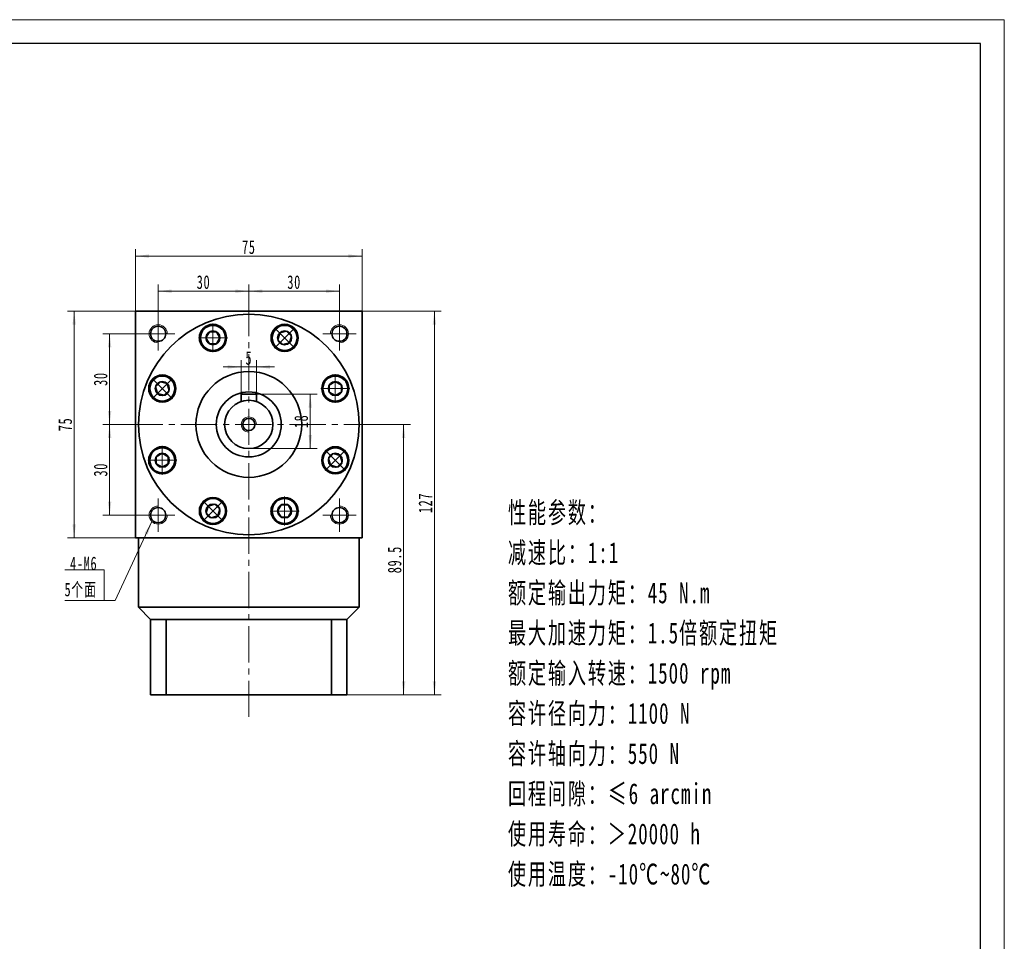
# Model space of a CAD drawing. Header units: millimetres. Extents: x -68 to 597, y -39 to 431.
# Tile 3 of 3: x 271 to 597, y 126 to 431. Entities that reach past the tile are written whole.
import ezdxf

# ---------------------------------------------------------------- set-up
doc = ezdxf.new("R2010")
doc.units = ezdxf.units.MM
doc.set_wipeout_variables(frame=1)
doc.linetypes.add('点画线', pattern=[18, 12, -2, 2, -2])
doc.layers.get('0').update_dxf_attribs({"lineweight": 35})
for name, color, linetype, lineweight in [('中心线层', 1, '点画线', 18), ('图框_外框线', 7, 'Continuous', 18), ('尺寸线层', 3, 'Continuous', 18), ('粗实线层', 7, 'Continuous', 35)]:
    doc.layers.add(name, color=color, linetype=linetype, lineweight=lineweight)
doc.styles.add('标准', font='txt', dxfattribs={"width": 0.667})
doc.dimstyles.new('a4-1-1.5', dxfattribs={"dimtxt": 4.5, "dimasz": 4.5, "dimexe": 2.25, "dimexo": 0, "dimgap": 0.75, "dimtad": 1, "dimdec": 3, "dimdsep": 46, "dimtxsty": '标准', "dimblk": '_CAXARROW', "dimcen": 0, "dimdle": 6, "dimazin": 2, "dimtfac": 0.707107, "dimtdec": 3, "dimtix": 1, "dimtmove": 2, "dimatfit": 3, "dimfxl": 1, "dimfrac": 2, "dimtolj": 1, "dimtzin": 0, "dimarcsym": 1})

# ---------------------------------------------------------------- blocks, each defined once
blk = doc.blocks.new('*X6')
at = {"layer": '尺寸线层', "linetype": 'Continuous', "transparency": 16777216}
for points in [[(317.08, 341.59), (321.58, 341.03), (321.58, 342.16)], [(347.08, 341.59), (342.58, 341.03), (342.58, 342.16)]]:
    blk.add_hatch(color=0, dxfattribs=at).paths.add_polyline_path(points, flags=0)
at = {"layer": '尺寸线层', "color": 0, "linetype": 'Continuous', "transparency": 16777216}
for p, q in [((317.08, 333), (317.08, 343.84)), ((347.08, 338), (347.08, 343.84)), ((347.08, 341.59), (317.08, 341.59))]:
    blk.add_line(p, q, dxfattribs=at)
at = {"layer": '尺寸线层', "color": 0, "transparency": 16777216, "insert": (332.08, 344.57), "char_height": 4.5, "width": 9, "attachment_point": 5, "line_spacing_factor": 1.15057, "style": '标准'}
blk.add_mtext('\\T1.1;30', dxfattribs=at)
blk = doc.blocks.new('_CAXARROW')
blk.add_hatch(color=0).paths.add_polyline_path([(0, 0), (-1, 0.125), (-1, -0.125)], flags=0)
blk = doc.blocks.new('*X7')
at = {"layer": '尺寸线层', "linetype": 'Continuous', "transparency": 16777216}
for points in [[(347.08, 341.59), (351.58, 342.16), (351.58, 341.03)], [(377.08, 341.59), (372.58, 342.16), (372.58, 341.03)]]:
    blk.add_hatch(color=0, dxfattribs=at).paths.add_polyline_path(points, flags=0)
at = {"layer": '尺寸线层', "color": 0, "linetype": 'Continuous', "transparency": 16777216}
for p, q in [((347.08, 338), (347.08, 343.84)), ((377.08, 333), (377.08, 343.84)), ((347.08, 341.59), (377.08, 341.59))]:
    blk.add_line(p, q, dxfattribs=at)
at = {"layer": '尺寸线层', "color": 0, "transparency": 16777216, "insert": (362.08, 344.57), "char_height": 4.5, "width": 9, "attachment_point": 5, "line_spacing_factor": 1.15057, "style": '标准'}
blk.add_mtext('\\T1.1;30', dxfattribs=at)
blk = doc.blocks.new('*X8')
at = {"layer": '尺寸线层', "linetype": 'Continuous', "transparency": 16777216}
for points in [[(309.58, 353.2), (314.08, 352.64), (314.08, 353.77)], [(384.58, 353.2), (380.08, 352.64), (380.08, 353.77)]]:
    blk.add_hatch(color=0, dxfattribs=at).paths.add_polyline_path(points, flags=0)
at = {"layer": '尺寸线层', "color": 0, "linetype": 'Continuous', "transparency": 16777216}
for p, q in [((309.58, 335), (309.58, 355.45)), ((384.58, 335), (384.58, 355.45)), ((384.58, 353.2), (309.58, 353.2))]:
    blk.add_line(p, q, dxfattribs=at)
at = {"layer": '尺寸线层', "color": 0, "transparency": 16777216, "insert": (347.08, 356.15), "char_height": 4.5, "width": 9, "attachment_point": 5, "line_spacing_factor": 1.15057, "style": '标准'}
blk.add_mtext('\\T1.1;75', dxfattribs=at)
blk = doc.blocks.new('*X9')
at = {"layer": '尺寸线层', "linetype": 'Continuous', "transparency": 16777216}
for points in [[(289.27, 335), (289.83, 330.5), (288.71, 330.5)], [(289.27, 260), (289.83, 264.5), (288.71, 264.5)]]:
    blk.add_hatch(color=0, dxfattribs=at).paths.add_polyline_path(points, flags=0)
at = {"layer": '尺寸线层', "color": 0, "linetype": 'Continuous', "transparency": 16777216}
for p, q in [((309.58, 335), (287.02, 335)), ((289.27, 335), (289.27, 260)), ((309.58, 260), (287.02, 260))]:
    blk.add_line(p, q, dxfattribs=at)
at = {"layer": '尺寸线层', "color": 0, "transparency": 16777216, "insert": (286.32, 297.5), "char_height": 4.5, "width": 9, "attachment_point": 5, "rotation": 90, "line_spacing_factor": 1.15057, "style": '标准'}
blk.add_mtext('\\T1.1;75', dxfattribs=at)
blk = doc.blocks.new('*X10')
at = {"layer": '尺寸线层', "linetype": 'Continuous', "transparency": 16777216}
for points in [[(301.01, 327.5), (301.57, 323), (300.44, 323)], [(301.01, 297.5), (301.57, 302), (300.44, 302)]]:
    blk.add_hatch(color=0, dxfattribs=at).paths.add_polyline_path(points, flags=0)
at = {"layer": '尺寸线层', "color": 0, "linetype": 'Continuous', "transparency": 16777216}
for p, q in [((311.58, 327.5), (298.76, 327.5)), ((301.01, 327.5), (301.01, 297.5)), ((306.58, 297.5), (298.76, 297.5))]:
    blk.add_line(p, q, dxfattribs=at)
at = {"layer": '尺寸线层', "color": 0, "transparency": 16777216, "insert": (298.03, 312.5), "char_height": 4.5, "width": 9, "attachment_point": 5, "rotation": 90, "line_spacing_factor": 1.15057, "style": '标准'}
blk.add_mtext('\\T1.1;30', dxfattribs=at)
blk = doc.blocks.new('*X11')
at = {"layer": '尺寸线层', "linetype": 'Continuous', "transparency": 16777216}
for points in [[(301.01, 297.5), (301.57, 293), (300.44, 293)], [(301.01, 267.5), (301.57, 272), (300.44, 272)]]:
    blk.add_hatch(color=0, dxfattribs=at).paths.add_polyline_path(points, flags=0)
at = {"layer": '尺寸线层', "color": 0, "linetype": 'Continuous', "transparency": 16777216}
for p, q in [((306.58, 297.5), (298.76, 297.5)), ((301.01, 297.5), (301.01, 267.5)), ((311.58, 267.5), (298.76, 267.5))]:
    blk.add_line(p, q, dxfattribs=at)
at = {"layer": '尺寸线层', "color": 0, "transparency": 16777216, "insert": (298.03, 282.5), "char_height": 4.5, "width": 9, "attachment_point": 5, "rotation": 90, "line_spacing_factor": 1.15057, "style": '标准'}
blk.add_mtext('\\T1.1;30', dxfattribs=at)
blk = doc.blocks.new('*X12')
at = {"layer": '尺寸线层', "linetype": 'Continuous'}
blk.add_hatch(color=0, dxfattribs=at).paths.add_polyline_path([(15.81, 26.08), (14.42, 21.77), (13.4, 22.24)], flags=0)
at = {"layer": '尺寸线层', "color": 0, "linetype": 'Continuous'}
blk.add_line((15.81, 26.08), (3.67, 0), dxfattribs=at)
at = {"layer": '尺寸线层', "color": 0}
for p, q in [((0, 10.09), (-12.97, 10.09)), ((0, 0), (0, 10.09)), ((0, 0), (-12.97, 0)), ((3.67, 0), (0, 0))]:
    blk.add_line(p, q, dxfattribs=at)
at = {"layer": '尺寸线层', "color": 0, "insert": (-2.25, 0.9), "char_height": 4.5, "width": 19.9754, "attachment_point": 9, "line_spacing_factor": 1.15057, "style": '标准'}
blk.add_mtext('\\T1.1;4-M6\\P5个面', dxfattribs=at)
blk = doc.blocks.new('*X13')
at = {"layer": '中心线层', "linetype": '点画线', "lineweight": 18}
for p, q in [((0, -4.76), (0, 4.76)), ((-4.76, 0), (4.76, 0))]:
    blk.add_line(p, q, dxfattribs=at)
at = {"layer": '粗实线层'}
for p, q in [((-2.31, 0), (-1.15, 2)), ((-2.31, 0), (-1.15, -2)), ((-1.15, 2), (1.15, 2)), ((2.31, 0), (1.15, 2)), ((2.31, 0), (1.15, 2)), ((2.31, 0), (1.15, -2)), ((-1.15, -2), (1.15, -2))]:
    blk.add_line(p, q, dxfattribs=at)
blk.add_circle((0, 0), 2.31, dxfattribs=at)
for start, end in [(0, 180), (180, 360)]:
    blk.add_arc((0, 0), 4.14, start, end, dxfattribs=at)
blk = doc.blocks.new('*X14')
at = {"layer": '尺寸线层', "linetype": 'Continuous', "transparency": 16777216}
for points in [[(398.33, 297.5), (398.89, 293), (397.77, 293)], [(398.33, 208), (398.89, 212.5), (397.77, 212.5)]]:
    blk.add_hatch(color=0, dxfattribs=at).paths.add_polyline_path(points, flags=0)
at = {"layer": '尺寸线层', "color": 0, "linetype": 'Continuous', "transparency": 16777216}
for p, q in [((387.58, 297.5), (400.58, 297.5)), ((398.33, 297.5), (398.33, 208)), ((379.58, 208), (400.58, 208))]:
    blk.add_line(p, q, dxfattribs=at)
at = {"layer": '尺寸线层', "color": 0, "transparency": 16777216, "insert": (395.36, 252.75), "char_height": 4.5, "width": 16.3671, "attachment_point": 5, "rotation": 90, "line_spacing_factor": 1.15057, "style": '标准'}
blk.add_mtext('\\T1.1;89.5', dxfattribs=at)
blk = doc.blocks.new('*X15')
at = {"layer": '尺寸线层', "linetype": 'Continuous', "transparency": 16777216}
for points in [[(408.52, 335), (409.08, 330.5), (407.96, 330.5)], [(408.52, 208), (409.08, 212.5), (407.96, 212.5)]]:
    blk.add_hatch(color=0, dxfattribs=at).paths.add_polyline_path(points, flags=0)
at = {"layer": '尺寸线层', "color": 0, "linetype": 'Continuous', "transparency": 16777216}
for p, q in [((384.58, 335), (410.77, 335)), ((408.52, 335), (408.52, 208)), ((379.58, 208), (410.77, 208))]:
    blk.add_line(p, q, dxfattribs=at)
at = {"layer": '尺寸线层', "color": 0, "transparency": 16777216, "insert": (405.53, 271.5), "char_height": 4.5, "width": 11.701, "attachment_point": 5, "rotation": 90, "line_spacing_factor": 1.15057, "style": '标准'}
blk.add_mtext('\\T1.1;127', dxfattribs=at)
blk = doc.blocks.new('*X16')
at = {"layer": '尺寸线层', "linetype": 'Continuous', "transparency": 16777216}
for points in [[(367.42, 307.5), (367.98, 303), (366.86, 303)], [(367.42, 289.5), (367.98, 294), (366.86, 294)]]:
    blk.add_hatch(color=0, dxfattribs=at).paths.add_polyline_path(points, flags=0)
at = {"layer": '尺寸线层', "color": 0, "linetype": 'Continuous', "transparency": 16777216}
for p, q in [((349.58, 307.5), (369.67, 307.5)), ((367.42, 307.5), (367.42, 289.5)), ((347.08, 289.5), (369.67, 289.5))]:
    blk.add_line(p, q, dxfattribs=at)
at = {"layer": '尺寸线层', "color": 0, "transparency": 16777216, "insert": (364.43, 298.5), "char_height": 4.5, "width": 9, "attachment_point": 5, "rotation": 90, "line_spacing_factor": 1.15057, "style": '标准'}
blk.add_mtext('\\T1.1;18', dxfattribs=at)
blk = doc.blocks.new('*X17')
at = {"layer": '尺寸线层', "linetype": 'Continuous', "transparency": 16777216}
for points in [[(344.58, 316.52), (340.08, 315.96), (340.08, 317.08)], [(349.58, 316.52), (354.08, 315.96), (354.08, 317.08)]]:
    blk.add_hatch(color=0, dxfattribs=at).paths.add_polyline_path(points, flags=0)
at = {"layer": '尺寸线层', "color": 0, "linetype": 'Continuous', "transparency": 16777216}
for p, q in [((355.58, 316.52), (338.58, 316.52)), ((344.58, 307.5), (344.58, 318.77)), ((349.58, 307.5), (349.58, 318.77))]:
    blk.add_line(p, q, dxfattribs=at)
at = {"layer": '尺寸线层', "color": 0, "transparency": 16777216, "insert": (347.08, 319.47), "char_height": 4.5, "width": 9, "attachment_point": 5, "line_spacing_factor": 1.15057, "style": '标准'}
blk.add_mtext('\\T1.1;5', dxfattribs=at)

msp = doc.modelspace()

# ---------------------------------------------------------------- linework, layer by layer
at = {"layer": '中心线层'}
for p, q in [((347.0781, 200.716), (347.0781, 338.0007)), ((317.0781, 322.0007), (317.0781, 333.0007)), ((377.0781, 333.0007), (377.0781, 322.0007)), ((311.5781, 327.5007), (322.5781, 327.5007)), ((371.5781, 327.5007), (382.5781, 327.5007)), ((306.5781, 297.5007), (387.5781, 297.5007)), ((317.0781, 262.0007), (317.0781, 273.0007)), ((377.0781, 273.0007), (377.0781, 262.0007)), ((322.5781, 267.5007), (311.5781, 267.5007)), ((382.5781, 267.5007), (371.5781, 267.5007))]:
    msp.add_line(p, q, dxfattribs=at)
at = {"layer": '粗实线层'}
for p, q in [((309.5781, 335.0007), (384.5781, 335.0007)), ((309.5781, 334.1007), (309.5781, 335.0007)), ((309.5781, 335.0007), (309.5781, 260.0007)), ((384.5781, 335.0007), (384.5781, 260.0007)), ((349.5781, 307.5007), (344.5781, 307.5007)), ((344.5781, 307.5007), (344.5781, 305.1)), ((349.5781, 307.5007), (349.5781, 305.1)), ((309.5781, 260.0007), (384.5781, 260.0007)), ((310.5781, 237.0007), (310.5781, 260.0007)), ((383.5781, 237.0007), (383.5781, 260.0007)), ((310.5781, 237.0007), (383.5781, 237.0007)), ((314.5781, 233.0007), (310.5781, 237.0007)), ((379.5781, 233.0007), (383.5781, 237.0007)), ((314.5781, 233.0007), (314.5781, 208.0007)), ((379.5781, 233.0007), (314.5781, 233.0007)), ((319.692, 208.0007), (319.692, 233.0007)), ((374.4643, 208.0007), (374.4643, 233.0007)), ((379.5781, 208.0007), (379.5781, 233.0007)), ((314.5781, 208.0007), (379.5781, 208.0007))]:
    msp.add_line(p, q, dxfattribs=at)
for centre, radius in [((317.0781, 327.5007), 2.5), ((335.215, 326.1409), 4.5), ((358.9413, 326.1409), 4.5), ((377.0781, 327.5007), 2.5), ((318.4379, 309.3639), 4.5), ((347.0781, 297.5007), 17.5), ((375.7184, 309.3639), 4.5), ((347.0781, 297.5007), 10.75), ((347.0781, 297.5007), 8), ((347.0781, 297.5007), 2), ((318.4379, 285.6375), 4.5), ((375.7184, 285.6375), 4.5), ((335.215, 268.8604), 4.5), ((358.9413, 268.8604), 4.5), ((317.0781, 267.5007), 2.5), ((377.0781, 267.5007), 2.5)]:
    msp.add_circle(centre, radius, dxfattribs=at)
at = {"layer": '粗实线层', "lineweight": 18}
for centre, radius, start, end in [((317.0781, 327.5007), 3, 360, 270), ((377.0781, 327.5007), 3, 270, 180), ((347.0781, 297.5007), 2.5, 0, 270), ((317.0781, 267.5007), 3, 90, 360), ((377.0781, 267.5007), 3, 180, 90)]:
    msp.add_arc(centre, radius, start, end, dxfattribs=at)

# ---------------------------------------------------------------- block references
at = {"layer": '尺寸线层'}
msp.add_blockref('*X12', (299.149, 239.2544), dxfattribs=at)

# ---------------------------------------------------------------- texts
at = {"layer": '尺寸线层', "insert": (432.8673, 271.8394), "char_height": 4.0425, "width": 103.233434, "attachment_point": 1, "line_spacing_factor": 1.15057, "style": '标准'}
msp.add_mtext('\\T1.1;{\\H1.71429x;性能参数：\\P减速比：1:1\\P额定输出力矩：45 N.m\\P最大加速力矩：1.5倍额定扭矩\\P额定输入转速：1500 rpm\\P容许径向力：1100 N\\P容许轴向力：550 N\\P回程间隙：≤6 arcmin\\P使用寿命：＞20000 h\\P使用温度：-10℃~80℃\\P}', dxfattribs=at)

# ---------------------------------------------------------------- dimensions: what is measured, and where the dimension line sits
at = {"layer": '尺寸线层'}
for base, p1, p2, picture, middle in [((309.5781, 353.2032), (384.5781, 335.0007), (309.5781, 335.0007), '*X8', (347.0781, 356.1529)), ((317.0781, 341.5933), (347.0781, 338.0007), (317.0781, 333.0007), '*X6', (332.0781, 344.5682)), ((377.0781, 341.5933), (347.0781, 338.0007), (377.0781, 333.0007), '*X7', (362.0781, 344.5682))]:
    dim = msp.add_linear_dim(base=base, p1=p1, p2=p2, dimstyle='a4-1-1.5', override={"dimsah": 1, "dimtfill": 1, "dimtzin": 0}, dxfattribs=at)
    dim.commit()
    dim.dimension.update_dxf_attribs({"geometry": picture, "text_midpoint": middle})
for base, p1, p2, picture, middle in [((289.2717, 260.0007), (309.5781, 335.0007), (309.5781, 260.0007), '*X9', (286.3219, 297.5007)), ((301.0058, 297.5007), (311.5781, 327.5007), (306.5781, 297.5007), '*X10', (298.0309, 312.5007)), ((367.4196, 289.5007), (349.5781, 307.5007), (347.0781, 289.5007), '*X16', (364.4321, 298.5007)), ((301.0058, 267.5007), (306.5781, 297.5007), (311.5781, 267.5007), '*X11', (298.0309, 282.5007))]:
    dim = msp.add_linear_dim(base=base, p1=p1, p2=p2, angle=270, dimstyle='a4-1-1.5', override={"dimsah": 1, "dimtfill": 1, "dimtzin": 0}, dxfattribs=at)
    dim.commit()
    dim.dimension.update_dxf_attribs({"geometry": picture, "text_midpoint": middle})

# ---------------------------------------------------------------- next in the draw order: wipeouts: each hides what was drawn before it
for points in [[(339.355, 326.1409), (339.3549, 326.1652), (339.3547, 326.1895), (339.3543, 326.2137), (339.3538, 326.238), (339.3532, 326.2622), (339.3524, 326.2865), (339.3515, 326.3107), (339.3504, 326.335), (339.3492, 326.3592), (339.3479, 326.3834), (339.3464, 326.4077), (339.3447, 326.4319), (339.3429, 326.4561), (339.341, 326.4802), (339.339, 326.5044), (339.3368, 326.5286), (339.3344, 326.5527), (339.3319, 326.5769), (339.3293, 326.601), (339.3266, 326.6251), (339.3236, 326.6492), (339.3206, 326.6733), (339.3174, 326.6973), (339.3141, 326.7213), (339.3106, 326.7454), (339.307, 326.7693), (339.3032, 326.7933), (339.2993, 326.8173), (339.2953, 326.8412), (339.2911, 326.8651), (339.2911, 326.8651), (339.2531, 327.0538), (339.2063, 327.2405), (339.1508, 327.4248), (339.0869, 327.6064), (339.0146, 327.7848), (338.9341, 327.9596), (338.8455, 328.1305), (338.7491, 328.2971), (338.6451, 328.4591), (338.5336, 328.616), (338.415, 328.7676), (338.2894, 328.9135), (338.1572, 329.0534), (338.0187, 329.187), (337.8741, 329.3141), (337.7237, 329.4342), (337.5679, 329.5473), (337.407, 329.653), (337.2414, 329.7511), (337.0714, 329.8414), (336.8974, 329.9237), (336.7197, 329.9978), (336.5388, 330.0636), (336.3551, 330.1209), (336.1688, 330.1696), (335.9806, 330.2095), (335.7906, 330.2407), (335.5994, 330.2631), (335.4074, 330.2765), (335.215, 330.2809), (335.215, 330.2809), (335.0225, 330.2765), (334.8305, 330.2631), (334.6393, 330.2407), (334.4494, 330.2095), (334.2611, 330.1696), (334.0748, 330.1209), (333.8911, 330.0636), (333.7102, 329.9978), (333.5325, 329.9237), (333.3585, 329.8414), (333.1885, 329.7511), (333.0229, 329.653), (332.862, 329.5473), (332.7062, 329.4342), (332.5559, 329.3141), (332.4112, 329.187), (332.2727, 329.0534), (332.1405, 328.9135), (332.0149, 328.7676), (331.8963, 328.616), (331.7848, 328.4591), (331.6808, 328.2971), (331.5844, 328.1305), (331.4958, 327.9596), (331.4153, 327.7848), (331.343, 327.6064), (331.2791, 327.4248), (331.2236, 327.2405), (331.1768, 327.0538), (331.1388, 326.8651), (331.1388, 326.8651), (331.1346, 326.8412), (331.1306, 326.8173), (331.1267, 326.7933), (331.1229, 326.7693), (331.1193, 326.7454), (331.1158, 326.7213), (331.1125, 326.6973), (331.1093, 326.6733), (331.1063, 326.6492), (331.1034, 326.6251), (331.1006, 326.601), (331.098, 326.5769), (331.0955, 326.5527), (331.0931, 326.5286), (331.0909, 326.5044), (331.0889, 326.4802), (331.087, 326.4561), (331.0852, 326.4319), (331.0836, 326.4077), (331.0821, 326.3834), (331.0807, 326.3592), (331.0795, 326.335), (331.0784, 326.3107), (331.0775, 326.2865), (331.0767, 326.2622), (331.0761, 326.238), (331.0756, 326.2137), (331.0752, 326.1895), (331.075, 326.1652), (331.075, 326.1409), (331.075, 326.1409), (331.0806, 325.9243), (331.0976, 325.7082), (331.1259, 325.4933), (331.1654, 325.2802), (331.216, 325.0694), (331.2776, 324.8616), (331.3499, 324.6573), (331.4329, 324.4571), (331.5262, 324.2614), (331.6296, 324.0709), (331.7429, 323.8861), (331.8656, 323.7075), (331.9976, 323.5356), (332.1383, 323.3707), (332.2875, 323.2135), (332.4448, 323.0643), (332.6096, 322.9236), (332.7815, 322.7916), (332.9602, 322.6688), (333.145, 322.5556), (333.3354, 322.4522), (333.5311, 322.3589), (333.7313, 322.2759), (333.9356, 322.2036), (334.1434, 322.142), (334.3542, 322.0914), (334.5673, 322.0519), (334.7822, 322.0236), (334.9983, 322.0066), (335.215, 322.0009), (335.215, 322.0009), (335.4316, 322.0066), (335.6477, 322.0236), (335.8626, 322.0519), (336.0757, 322.0914), (336.2865, 322.142), (336.4943, 322.2036), (336.6986, 322.2759), (336.8988, 322.3589), (337.0945, 322.4522), (337.285, 322.5556), (337.4698, 322.6688), (337.6484, 322.7916), (337.8203, 322.9236), (337.9852, 323.0643), (338.1424, 323.2135), (338.2916, 323.3707), (338.4323, 323.5356), (338.5643, 323.7075), (338.6871, 323.8861), (338.8003, 324.0709), (338.9037, 324.2614), (338.997, 324.4571), (339.08, 324.6573), (339.1523, 324.8616), (339.2139, 325.0694), (339.2645, 325.2802), (339.304, 325.4933), (339.3323, 325.7082), (339.3493, 325.9243)], [(361.8688, 323.2135), (361.8859, 323.2307), (361.9029, 323.248), (361.9198, 323.2654), (361.9366, 323.2829), (361.9533, 323.3005), (361.9699, 323.3182), (361.9864, 323.336), (362.0027, 323.3539), (362.019, 323.3719), (362.0352, 323.39), (362.0513, 323.4082), (362.0672, 323.4265), (362.0831, 323.4448), (362.0988, 323.4633), (362.1145, 323.4818), (362.13, 323.5005), (362.1454, 323.5192), (362.1607, 323.538), (362.1759, 323.557), (362.191, 323.576), (362.206, 323.595), (362.2209, 323.6142), (362.2356, 323.6335), (362.2502, 323.6528), (362.2648, 323.6723), (362.2792, 323.6918), (362.2935, 323.7114), (362.3077, 323.7311), (362.3217, 323.7508), (362.3357, 323.7707), (362.3357, 323.7707), (362.4422, 323.931), (362.5411, 324.0962), (362.6323, 324.2657), (362.7154, 324.4393), (362.7905, 324.6166), (362.8572, 324.7971), (362.9154, 324.9806), (362.965, 325.1666), (363.006, 325.3547), (363.0381, 325.5444), (363.0614, 325.7355), (363.0758, 325.9275), (363.0813, 326.1199), (363.0778, 326.3123), (363.0653, 326.5044), (363.044, 326.6957), (363.0138, 326.8858), (362.9747, 327.0743), (362.927, 327.2608), (362.8706, 327.4448), (362.8058, 327.6261), (362.7326, 327.8041), (362.6512, 327.9785), (362.5617, 328.149), (362.4645, 328.3151), (362.3596, 328.4765), (362.2474, 328.6329), (362.128, 328.7839), (362.0017, 328.9291), (361.8688, 329.0684), (361.8688, 329.0684), (361.7295, 329.2013), (361.5843, 329.3276), (361.4333, 329.447), (361.2769, 329.5592), (361.1155, 329.6641), (360.9494, 329.7613), (360.7789, 329.8508), (360.6045, 329.9322), (360.4265, 330.0054), (360.2452, 330.0702), (360.0612, 330.1266), (359.8747, 330.1744), (359.6862, 330.2134), (359.4961, 330.2436), (359.3048, 330.265), (359.1127, 330.2774), (358.9203, 330.2809), (358.7279, 330.2754), (358.5359, 330.261), (358.3448, 330.2377), (358.155, 330.2056), (357.967, 330.1646), (357.781, 330.115), (357.5975, 330.0568), (357.4169, 329.9901), (357.2397, 329.9151), (357.0661, 329.8319), (356.8965, 329.7407), (356.7314, 329.6418), (356.5711, 329.5353), (356.5711, 329.5353), (356.5512, 329.5213), (356.5315, 329.5073), (356.5118, 329.4931), (356.4922, 329.4788), (356.4727, 329.4644), (356.4532, 329.4499), (356.4339, 329.4352), (356.4146, 329.4205), (356.3954, 329.4056), (356.3763, 329.3906), (356.3573, 329.3755), (356.3384, 329.3603), (356.3196, 329.345), (356.3009, 329.3296), (356.2822, 329.3141), (356.2637, 329.2984), (356.2452, 329.2827), (356.2269, 329.2668), (356.2086, 329.2509), (356.1904, 329.2348), (356.1723, 329.2186), (356.1543, 329.2023), (356.1364, 329.186), (356.1186, 329.1695), (356.1009, 329.1529), (356.0833, 329.1362), (356.0658, 329.1194), (356.0484, 329.1025), (356.0311, 329.0855), (356.0139, 329.0684), (356.0139, 329.0684), (355.8647, 328.9111), (355.7239, 328.7463), (355.592, 328.5744), (355.4692, 328.3957), (355.356, 328.2109), (355.2526, 328.0205), (355.1593, 327.8248), (355.0763, 327.6246), (355.004, 327.4203), (354.9424, 327.2125), (354.8918, 327.0017), (354.8523, 326.7886), (354.824, 326.5737), (354.807, 326.3576), (354.8013, 326.1409), (354.807, 325.9243), (354.824, 325.7082), (354.8523, 325.4933), (354.8918, 325.2802), (354.9424, 325.0694), (355.004, 324.8616), (355.0763, 324.6573), (355.1593, 324.4571), (355.2526, 324.2614), (355.356, 324.0709), (355.4692, 323.8861), (355.592, 323.7075), (355.7239, 323.5356), (355.8647, 323.3707), (356.0139, 323.2135), (356.0139, 323.2135), (356.1711, 323.0643), (356.3359, 322.9236), (356.5079, 322.7916), (356.6865, 322.6688), (356.8713, 322.5556), (357.0618, 322.4522), (357.2574, 322.3589), (357.4577, 322.2759), (357.662, 322.2036), (357.8698, 322.142), (358.0806, 322.0914), (358.2937, 322.0519), (358.5086, 322.0236), (358.7247, 322.0066), (358.9413, 322.0009), (359.158, 322.0066), (359.3741, 322.0236), (359.589, 322.0519), (359.8021, 322.0914), (360.0128, 322.142), (360.2207, 322.2036), (360.425, 322.2759), (360.6252, 322.3589), (360.8209, 322.4522), (361.0113, 322.5556), (361.1961, 322.6688), (361.3748, 322.7916), (361.5467, 322.9236), (361.7115, 323.0643)], [(321.3653, 312.2913), (321.3481, 312.3084), (321.3308, 312.3254), (321.3134, 312.3423), (321.2959, 312.3591), (321.2783, 312.3758), (321.2606, 312.3924), (321.2428, 312.4089), (321.2249, 312.4253), (321.2069, 312.4416), (321.1888, 312.4577), (321.1706, 312.4738), (321.1524, 312.4898), (321.134, 312.5056), (321.1155, 312.5214), (321.097, 312.537), (321.0783, 312.5525), (321.0596, 312.5679), (321.0408, 312.5833), (321.0219, 312.5985), (321.0029, 312.6135), (320.9838, 312.6285), (320.9646, 312.6434), (320.9453, 312.6581), (320.926, 312.6728), (320.9066, 312.6873), (320.887, 312.7017), (320.8674, 312.716), (320.8477, 312.7302), (320.828, 312.7443), (320.8081, 312.7582), (320.8081, 312.7582), (320.6478, 312.8647), (320.4827, 312.9636), (320.3131, 313.0548), (320.1395, 313.138), (319.9623, 313.213), (319.7817, 313.2797), (319.5982, 313.3379), (319.4123, 313.3876), (319.2242, 313.4285), (319.0344, 313.4607), (318.8433, 313.484), (318.6514, 313.4984), (318.4589, 313.5038), (318.2665, 313.5003), (318.0744, 313.4879), (317.8831, 313.4665), (317.693, 313.4363), (317.5045, 313.3973), (317.318, 313.3495), (317.134, 313.2932), (316.9527, 313.2283), (316.7747, 313.1551), (316.6003, 313.0737), (316.4298, 312.9843), (316.2637, 312.887), (316.1023, 312.7822), (315.9459, 312.6699), (315.795, 312.5505), (315.6497, 312.4242), (315.5105, 312.2913), (315.5105, 312.2913), (315.3775, 312.152), (315.2513, 312.0068), (315.1318, 311.8558), (315.0196, 311.6994), (314.9147, 311.538), (314.8175, 311.3719), (314.728, 311.2014), (314.6466, 311.027), (314.5734, 310.849), (314.5086, 310.6678), (314.4522, 310.4837), (314.4045, 310.2972), (314.3654, 310.1087), (314.3352, 309.9186), (314.3139, 309.7273), (314.3014, 309.5353), (314.2979, 309.3428), (314.3034, 309.1504), (314.3178, 308.9584), (314.3411, 308.7674), (314.3732, 308.5776), (314.4142, 308.3895), (314.4638, 308.2035), (314.522, 308.02), (314.5887, 307.8395), (314.6638, 307.6622), (314.7469, 307.4886), (314.8381, 307.3191), (314.937, 307.154), (315.0435, 306.9936), (315.0435, 306.9936), (315.0575, 306.9738), (315.0716, 306.954), (315.0857, 306.9343), (315.1, 306.9147), (315.1144, 306.8952), (315.129, 306.8758), (315.1436, 306.8564), (315.1584, 306.8371), (315.1732, 306.818), (315.1882, 306.7989), (315.2033, 306.7799), (315.2185, 306.761), (315.2338, 306.7421), (315.2492, 306.7234), (315.2647, 306.7048), (315.2804, 306.6862), (315.2961, 306.6678), (315.312, 306.6494), (315.3279, 306.6311), (315.344, 306.6129), (315.3602, 306.5948), (315.3765, 306.5769), (315.3929, 306.559), (315.4093, 306.5412), (315.4259, 306.5235), (315.4426, 306.5059), (315.4594, 306.4884), (315.4763, 306.471), (315.4934, 306.4536), (315.5105, 306.4364), (315.5105, 306.4364), (315.6677, 306.2872), (315.8325, 306.1465), (316.0044, 306.0145), (316.1831, 305.8918), (316.3679, 305.7785), (316.5584, 305.6751), (316.754, 305.5818), (316.9542, 305.4988), (317.1585, 305.4265), (317.3664, 305.3649), (317.5771, 305.3143), (317.7902, 305.2748), (318.0051, 305.2465), (318.2212, 305.2295), (318.4379, 305.2239), (318.6546, 305.2295), (318.8706, 305.2465), (319.0855, 305.2748), (319.2986, 305.3143), (319.5094, 305.3649), (319.7172, 305.4265), (319.9215, 305.4988), (320.1218, 305.5818), (320.3174, 305.6751), (320.5079, 305.7785), (320.6927, 305.8918), (320.8713, 306.0145), (321.0433, 306.1465), (321.2081, 306.2872), (321.3653, 306.4364), (321.3653, 306.4364), (321.5145, 306.5937), (321.6553, 306.7585), (321.7872, 306.9304), (321.91, 307.1091), (322.0232, 307.2939), (322.1266, 307.4843), (322.22, 307.68), (322.3029, 307.8802), (322.3753, 308.0845), (322.4368, 308.2924), (322.4874, 308.5031), (322.5269, 308.7162), (322.5552, 308.9311), (322.5722, 309.1472), (322.5779, 309.3639), (322.5722, 309.5805), (322.5552, 309.7966), (322.5269, 310.0115), (322.4874, 310.2246), (322.4368, 310.4354), (322.3753, 310.6432), (322.3029, 310.8475), (322.22, 311.0478), (322.1266, 311.2434), (322.0232, 311.4339), (321.91, 311.6187), (321.7872, 311.7973), (321.6553, 311.9692), (321.5145, 312.1341)], [(375.7184, 305.2239), (375.7427, 305.2239), (375.7669, 305.2241), (375.7912, 305.2245), (375.8155, 305.225), (375.8397, 305.2256), (375.864, 305.2264), (375.8882, 305.2273), (375.9124, 305.2284), (375.9367, 305.2296), (375.9609, 305.231), (375.9851, 305.2325), (376.0093, 305.2341), (376.0335, 305.2359), (376.0577, 305.2378), (376.0819, 305.2398), (376.1061, 305.2421), (376.1302, 305.2444), (376.1543, 305.2469), (376.1785, 305.2495), (376.2026, 305.2523), (376.2267, 305.2552), (376.2507, 305.2582), (376.2748, 305.2614), (376.2988, 305.2647), (376.3228, 305.2682), (376.3468, 305.2718), (376.3708, 305.2756), (376.3947, 305.2795), (376.4187, 305.2835), (376.4426, 305.2877), (376.4426, 305.2877), (376.6312, 305.3258), (376.818, 305.3725), (377.0023, 305.428), (377.1839, 305.4919), (377.3623, 305.5642), (377.5371, 305.6447), (377.708, 305.7333), (377.8746, 305.8297), (378.0366, 305.9337), (378.1935, 306.0452), (378.3451, 306.1638), (378.491, 306.2894), (378.6309, 306.4216), (378.7645, 306.5601), (378.8915, 306.7048), (379.0117, 306.8551), (379.1248, 307.0109), (379.2305, 307.1718), (379.3286, 307.3374), (379.4188, 307.5074), (379.5011, 307.6814), (379.5753, 307.8591), (379.641, 308.04), (379.6983, 308.2237), (379.747, 308.41), (379.787, 308.5983), (379.8182, 308.7882), (379.8405, 308.9794), (379.8539, 309.1714), (379.8584, 309.3639), (379.8584, 309.3639), (379.8539, 309.5563), (379.8405, 309.7483), (379.8182, 309.9395), (379.787, 310.1295), (379.747, 310.3177), (379.6983, 310.504), (379.641, 310.6877), (379.5753, 310.8686), (379.5011, 311.0463), (379.4188, 311.2203), (379.3286, 311.3903), (379.2305, 311.5559), (379.1248, 311.7168), (379.0117, 311.8726), (378.8915, 312.023), (378.7645, 312.1676), (378.6309, 312.3061), (378.491, 312.4383), (378.3451, 312.5639), (378.1935, 312.6825), (378.0366, 312.794), (377.8746, 312.898), (377.708, 312.9944), (377.5371, 313.083), (377.3623, 313.1635), (377.1839, 313.2358), (377.0023, 313.2998), (376.818, 313.3552), (376.6312, 313.402), (376.4426, 313.44), (376.4426, 313.44), (376.4187, 313.4442), (376.3947, 313.4482), (376.3708, 313.4521), (376.3468, 313.4559), (376.3228, 313.4595), (376.2988, 313.463), (376.2748, 313.4663), (376.2507, 313.4695), (376.2267, 313.4725), (376.2026, 313.4755), (376.1785, 313.4782), (376.1543, 313.4808), (376.1302, 313.4833), (376.1061, 313.4857), (376.0819, 313.4879), (376.0577, 313.4899), (376.0335, 313.4919), (376.0093, 313.4936), (375.9851, 313.4953), (375.9609, 313.4968), (375.9367, 313.4981), (375.9124, 313.4993), (375.8882, 313.5004), (375.864, 313.5013), (375.8397, 313.5021), (375.8155, 313.5027), (375.7912, 313.5032), (375.7669, 313.5036), (375.7427, 313.5038), (375.7184, 313.5039), (375.7184, 313.5039), (375.5017, 313.4982), (375.2857, 313.4812), (375.0708, 313.4529), (374.8577, 313.4134), (374.6469, 313.3628), (374.4391, 313.3012), (374.2348, 313.2289), (374.0345, 313.1459), (373.8389, 313.0526), (373.6484, 312.9492), (373.4636, 312.836), (373.285, 312.7132), (373.113, 312.5812), (372.9482, 312.4405), (372.791, 312.2913), (372.6418, 312.1341), (372.501, 311.9692), (372.3691, 311.7973), (372.2463, 311.6187), (372.1331, 311.4339), (372.0296, 311.2434), (371.9363, 311.0478), (371.8534, 310.8475), (371.781, 310.6432), (371.7195, 310.4354), (371.6689, 310.2246), (371.6294, 310.0115), (371.6011, 309.7966), (371.5841, 309.5805), (371.5784, 309.3639), (371.5784, 309.3639), (371.5841, 309.1472), (371.6011, 308.9311), (371.6294, 308.7162), (371.6689, 308.5031), (371.7195, 308.2924), (371.781, 308.0845), (371.8534, 307.8802), (371.9363, 307.68), (372.0296, 307.4843), (372.1331, 307.2939), (372.2463, 307.1091), (372.3691, 306.9304), (372.501, 306.7585), (372.6418, 306.5937), (372.791, 306.4364), (372.9482, 306.2872), (373.113, 306.1465), (373.285, 306.0145), (373.4636, 305.8918), (373.6484, 305.7785), (373.8389, 305.6751), (374.0345, 305.5818), (374.2348, 305.4988), (374.4391, 305.4265), (374.6469, 305.3649), (374.8577, 305.3143), (375.0708, 305.2748), (375.2857, 305.2465), (375.5017, 305.2295)], [(318.4379, 289.7775), (318.4136, 289.7774), (318.3894, 289.7772), (318.3651, 289.7768), (318.3408, 289.7764), (318.3166, 289.7757), (318.2923, 289.7749), (318.2681, 289.774), (318.2438, 289.7729), (318.2196, 289.7717), (318.1954, 289.7704), (318.1712, 289.7689), (318.147, 289.7673), (318.1228, 289.7655), (318.0986, 289.7636), (318.0744, 289.7615), (318.0502, 289.7593), (318.0261, 289.757), (318.002, 289.7545), (317.9778, 289.7518), (317.9537, 289.7491), (317.9296, 289.7462), (317.9056, 289.7431), (317.8815, 289.7399), (317.8575, 289.7366), (317.8335, 289.7331), (317.8095, 289.7295), (317.7855, 289.7258), (317.7616, 289.7219), (317.7376, 289.7178), (317.7137, 289.7137), (317.7137, 289.7137), (317.525, 289.6756), (317.3383, 289.6288), (317.154, 289.5734), (316.9724, 289.5094), (316.794, 289.4371), (316.6192, 289.3566), (316.4483, 289.2681), (316.2817, 289.1717), (316.1197, 289.0676), (315.9628, 288.9562), (315.8112, 288.8375), (315.6653, 288.712), (315.5254, 288.5798), (315.3918, 288.4412), (315.2647, 288.2966), (315.1446, 288.1462), (315.0315, 287.9904), (314.9258, 287.8295), (314.8277, 287.6639), (314.7374, 287.4939), (314.6552, 287.3199), (314.581, 287.1423), (314.5153, 286.9614), (314.458, 286.7776), (314.4093, 286.5914), (314.3693, 286.4031), (314.3381, 286.2131), (314.3158, 286.0219), (314.3024, 285.8299), (314.2979, 285.6375), (314.2979, 285.6375), (314.3024, 285.4451), (314.3158, 285.253), (314.3381, 285.0618), (314.3693, 284.8719), (314.4093, 284.6836), (314.458, 284.4974), (314.5153, 284.3136), (314.581, 284.1327), (314.6552, 283.9551), (314.7374, 283.781), (314.8277, 283.611), (314.9258, 283.4454), (315.0315, 283.2846), (315.1446, 283.1288), (315.2647, 282.9784), (315.3918, 282.8338), (315.5254, 282.6952), (315.6653, 282.563), (315.8112, 282.4375), (315.9628, 282.3188), (316.1197, 282.2074), (316.2817, 282.1033), (316.4483, 282.0069), (316.6192, 281.9184), (316.794, 281.8378), (316.9724, 281.7655), (317.154, 281.7016), (317.3383, 281.6462), (317.525, 281.5994), (317.7137, 281.5613), (317.7137, 281.5613), (317.7376, 281.5571), (317.7616, 281.5531), (317.7855, 281.5492), (317.8095, 281.5455), (317.8335, 281.5418), (317.8575, 281.5384), (317.8815, 281.535), (317.9056, 281.5319), (317.9296, 281.5288), (317.9537, 281.5259), (317.9778, 281.5231), (318.002, 281.5205), (318.0261, 281.518), (318.0502, 281.5157), (318.0744, 281.5135), (318.0986, 281.5114), (318.1228, 281.5095), (318.147, 281.5077), (318.1712, 281.5061), (318.1954, 281.5046), (318.2196, 281.5032), (318.2438, 281.502), (318.2681, 281.501), (318.2923, 281.5), (318.3166, 281.4993), (318.3408, 281.4986), (318.3651, 281.4981), (318.3894, 281.4978), (318.4136, 281.4976), (318.4379, 281.4975), (318.4379, 281.4975), (318.6546, 281.5032), (318.8706, 281.5202), (319.0855, 281.5485), (319.2986, 281.588), (319.5094, 281.6386), (319.7172, 281.7001), (319.9215, 281.7725), (320.1218, 281.8554), (320.3174, 281.9487), (320.5079, 282.0521), (320.6927, 282.1654), (320.8713, 282.2882), (321.0433, 282.4201), (321.2081, 282.5609), (321.3653, 282.7101), (321.5145, 282.8673), (321.6553, 283.0321), (321.7872, 283.2041), (321.91, 283.3827), (322.0232, 283.5675), (322.1266, 283.758), (322.22, 283.9536), (322.3029, 284.1538), (322.3753, 284.3582), (322.4368, 284.566), (322.4874, 284.7767), (322.5269, 284.9899), (322.5552, 285.2047), (322.5722, 285.4208), (322.5779, 285.6375), (322.5779, 285.6375), (322.5722, 285.8542), (322.5552, 286.0702), (322.5269, 286.2851), (322.4874, 286.4982), (322.4368, 286.709), (322.3753, 286.9168), (322.3029, 287.1211), (322.22, 287.3214), (322.1266, 287.517), (322.0232, 287.7075), (321.91, 287.8923), (321.7872, 288.0709), (321.6553, 288.2429), (321.5145, 288.4077), (321.3653, 288.5649), (321.2081, 288.7141), (321.0433, 288.8549), (320.8713, 288.9868), (320.6927, 289.1096), (320.5079, 289.2228), (320.3174, 289.3263), (320.1218, 289.4196), (319.9215, 289.5025), (319.7172, 289.5749), (319.5094, 289.6364), (319.2986, 289.687), (319.0855, 289.7265), (318.8706, 289.7548), (318.6546, 289.7718)], [(372.791, 282.7101), (372.8082, 282.693), (372.8255, 282.676), (372.8429, 282.6591), (372.8604, 282.6423), (372.878, 282.6256), (372.8957, 282.609), (372.9135, 282.5925), (372.9314, 282.5761), (372.9494, 282.5598), (372.9675, 282.5436), (372.9857, 282.5276), (373.0039, 282.5116), (373.0223, 282.4957), (373.0408, 282.48), (373.0593, 282.4644), (373.078, 282.4488), (373.0967, 282.4334), (373.1155, 282.4181), (373.1344, 282.4029), (373.1534, 282.3878), (373.1725, 282.3728), (373.1917, 282.358), (373.211, 282.3432), (373.2303, 282.3286), (373.2497, 282.314), (373.2693, 282.2996), (373.2889, 282.2853), (373.3085, 282.2712), (373.3283, 282.2571), (373.3482, 282.2431), (373.3482, 282.2431), (373.5085, 282.1366), (373.6736, 282.0377), (373.8432, 281.9465), (374.0168, 281.8634), (374.194, 281.7884), (374.3746, 281.7217), (374.5581, 281.6634), (374.744, 281.6138), (374.9321, 281.5728), (375.1219, 281.5407), (375.313, 281.5174), (375.5049, 281.503), (375.6973, 281.4975), (375.8898, 281.501), (376.0819, 281.5135), (376.2732, 281.5348), (376.4633, 281.5651), (376.6518, 281.6041), (376.8383, 281.6518), (377.0223, 281.7082), (377.2035, 281.773), (377.3816, 281.8462), (377.556, 281.9277), (377.7265, 282.0171), (377.8926, 282.1143), (378.054, 282.2192), (378.2104, 282.3315), (378.3613, 282.4509), (378.5066, 282.5772), (378.6458, 282.7101), (378.6458, 282.7101), (378.7787, 282.8493), (378.905, 282.9946), (379.0244, 283.1455), (379.1367, 283.3019), (379.2416, 283.4633), (379.3388, 283.6294), (379.4282, 283.7999), (379.5097, 283.9743), (379.5829, 284.1524), (379.6477, 284.3336), (379.7041, 284.5176), (379.7518, 284.7041), (379.7908, 284.8926), (379.8211, 285.0827), (379.8424, 285.274), (379.8549, 285.4661), (379.8584, 285.6586), (379.8529, 285.851), (379.8385, 286.0429), (379.8152, 286.234), (379.7831, 286.4238), (379.7421, 286.6119), (379.6925, 286.7978), (379.6342, 286.9813), (379.5675, 287.1619), (379.4925, 287.3391), (379.4094, 287.5127), (379.3182, 287.6823), (379.2193, 287.8474), (379.1128, 288.0077), (379.1128, 288.0077), (379.0988, 288.0276), (379.0847, 288.0474), (379.0706, 288.067), (379.0563, 288.0866), (379.0419, 288.1062), (379.0273, 288.1256), (379.0127, 288.1449), (378.9979, 288.1642), (378.9831, 288.1834), (378.9681, 288.2025), (378.953, 288.2215), (378.9378, 288.2404), (378.9225, 288.2592), (378.9071, 288.2779), (378.8915, 288.2966), (378.8759, 288.3151), (378.8602, 288.3336), (378.8443, 288.352), (378.8283, 288.3702), (378.8123, 288.3884), (378.7961, 288.4065), (378.7798, 288.4245), (378.7634, 288.4424), (378.7469, 288.4602), (378.7303, 288.4779), (378.7136, 288.4955), (378.6968, 288.513), (378.6799, 288.5304), (378.6629, 288.5477), (378.6458, 288.5649), (378.6458, 288.5649), (378.4886, 288.7141), (378.3238, 288.8549), (378.1518, 288.9868), (377.9732, 289.1096), (377.7884, 289.2228), (377.5979, 289.3263), (377.4023, 289.4196), (377.2021, 289.5025), (376.9977, 289.5749), (376.7899, 289.6364), (376.5792, 289.687), (376.366, 289.7265), (376.1512, 289.7548), (375.9351, 289.7718), (375.7184, 289.7775), (375.5017, 289.7718), (375.2857, 289.7548), (375.0708, 289.7265), (374.8577, 289.687), (374.6469, 289.6364), (374.4391, 289.5749), (374.2348, 289.5025), (374.0345, 289.4196), (373.8389, 289.3263), (373.6484, 289.2228), (373.4636, 289.1096), (373.285, 288.9868), (373.113, 288.8549), (372.9482, 288.7141), (372.791, 288.5649), (372.791, 288.5649), (372.6418, 288.4077), (372.501, 288.2429), (372.3691, 288.0709), (372.2463, 287.8923), (372.1331, 287.7075), (372.0296, 287.517), (371.9363, 287.3214), (371.8534, 287.1211), (371.781, 286.9168), (371.7195, 286.709), (371.6689, 286.4982), (371.6294, 286.2851), (371.6011, 286.0702), (371.5841, 285.8542), (371.5784, 285.6375), (371.5841, 285.4208), (371.6011, 285.2047), (371.6294, 284.9899), (371.6689, 284.7767), (371.7195, 284.566), (371.781, 284.3582), (371.8534, 284.1538), (371.9363, 283.9536), (372.0296, 283.758), (372.1331, 283.5675), (372.2463, 283.3827), (372.3691, 283.2041), (372.501, 283.0321), (372.6418, 282.8673)], [(332.2875, 271.7878), (332.2704, 271.7706), (332.2534, 271.7533), (332.2365, 271.7359), (332.2197, 271.7184), (332.203, 271.7008), (332.1864, 271.6831), (332.1699, 271.6653), (332.1536, 271.6474), (332.1373, 271.6294), (332.1211, 271.6113), (332.105, 271.5932), (332.0891, 271.5749), (332.0732, 271.5565), (332.0575, 271.5381), (332.0418, 271.5195), (332.0263, 271.5009), (332.0109, 271.4821), (331.9956, 271.4633), (331.9804, 271.4444), (331.9653, 271.4254), (331.9503, 271.4063), (331.9354, 271.3871), (331.9207, 271.3679), (331.906, 271.3485), (331.8915, 271.3291), (331.8771, 271.3096), (331.8628, 271.29), (331.8486, 271.2703), (331.8346, 271.2505), (331.8206, 271.2307), (331.8206, 271.2307), (331.7141, 271.0703), (331.6152, 270.9052), (331.524, 270.7357), (331.4408, 270.5621), (331.3658, 270.3848), (331.2991, 270.2042), (331.2409, 270.0208), (331.1913, 269.8348), (331.1503, 269.6467), (331.1182, 269.4569), (331.0949, 269.2658), (331.0805, 269.0739), (331.075, 268.8815), (331.0785, 268.689), (331.0909, 268.4969), (331.1123, 268.3056), (331.1425, 268.1155), (331.1815, 267.927), (331.2293, 267.7406), (331.2857, 267.5565), (331.3505, 267.3753), (331.4237, 267.1973), (331.5051, 267.0228), (331.5946, 266.8524), (331.6918, 266.6863), (331.7967, 266.5248), (331.9089, 266.3685), (332.0283, 266.2175), (332.1546, 266.0722), (332.2875, 265.933), (332.2875, 265.933), (332.4268, 265.8001), (332.572, 265.6738), (332.723, 265.5544), (332.8794, 265.4421), (333.0408, 265.3373), (333.2069, 265.24), (333.3774, 265.1506), (333.5518, 265.0692), (333.7298, 264.996), (333.9111, 264.9311), (334.0951, 264.8747), (334.2816, 264.827), (334.4701, 264.788), (334.6602, 264.7578), (334.8515, 264.7364), (335.0436, 264.724), (335.236, 264.7205), (335.4284, 264.7259), (335.6204, 264.7403), (335.8115, 264.7636), (336.0012, 264.7958), (336.1893, 264.8367), (336.3753, 264.8863), (336.5588, 264.9446), (336.7393, 265.0113), (336.9166, 265.0863), (337.0902, 265.1695), (337.2597, 265.2606), (337.4249, 265.3596), (337.5852, 265.4661), (337.5852, 265.4661), (337.6051, 265.48), (337.6248, 265.4941), (337.6445, 265.5083), (337.6641, 265.5226), (337.6836, 265.537), (337.7031, 265.5515), (337.7224, 265.5661), (337.7417, 265.5809), (337.7609, 265.5958), (337.7799, 265.6107), (337.7989, 265.6258), (337.8179, 265.641), (337.8367, 265.6563), (337.8554, 265.6717), (337.8741, 265.6873), (337.8926, 265.7029), (337.9111, 265.7187), (337.9294, 265.7345), (337.9477, 265.7505), (337.9659, 265.7665), (337.984, 265.7827), (338.002, 265.799), (338.0199, 265.8154), (338.0377, 265.8319), (338.0554, 265.8485), (338.073, 265.8652), (338.0905, 265.882), (338.1079, 265.8989), (338.1252, 265.9159), (338.1424, 265.933), (338.1424, 265.933), (338.2916, 266.0902), (338.4323, 266.255), (338.5643, 266.427), (338.6871, 266.6056), (338.8003, 266.7904), (338.9037, 266.9809), (338.997, 267.1765), (339.08, 267.3768), (339.1523, 267.5811), (339.2139, 267.7889), (339.2645, 267.9997), (339.304, 268.2128), (339.3323, 268.4277), (339.3493, 268.6437), (339.355, 268.8604), (339.3493, 269.0771), (339.3323, 269.2932), (339.304, 269.508), (339.2645, 269.7212), (339.2139, 269.9319), (339.1523, 270.1397), (339.08, 270.3441), (338.997, 270.5443), (338.9037, 270.7399), (338.8003, 270.9304), (338.6871, 271.1152), (338.5643, 271.2938), (338.4323, 271.4658), (338.2916, 271.6306), (338.1424, 271.7878), (338.1424, 271.7878), (337.9852, 271.937), (337.8203, 272.0778), (337.6484, 272.2097), (337.4698, 272.3325), (337.285, 272.4458), (337.0945, 272.5492), (336.8988, 272.6425), (336.6986, 272.7254), (336.4943, 272.7978), (336.2865, 272.8593), (336.0757, 272.9099), (335.8626, 272.9494), (335.6477, 272.9777), (335.4316, 272.9947), (335.215, 273.0004), (334.9983, 272.9947), (334.7822, 272.9777), (334.5673, 272.9494), (334.3542, 272.9099), (334.1434, 272.8593), (333.9356, 272.7978), (333.7313, 272.7254), (333.5311, 272.6425), (333.3354, 272.5492), (333.145, 272.4458), (332.9602, 272.3325), (332.7815, 272.2097), (332.6096, 272.0778), (332.4448, 271.937)], [(354.8013, 268.8604), (354.8014, 268.8361), (354.8016, 268.8119), (354.802, 268.7876), (354.8025, 268.7634), (354.8031, 268.7391), (354.8039, 268.7149), (354.8048, 268.6906), (354.8059, 268.6664), (354.8071, 268.6421), (354.8084, 268.6179), (354.8099, 268.5937), (354.8116, 268.5695), (354.8133, 268.5453), (354.8153, 268.5211), (354.8173, 268.4969), (354.8195, 268.4728), (354.8219, 268.4486), (354.8243, 268.4245), (354.827, 268.4004), (354.8297, 268.3763), (354.8326, 268.3522), (354.8357, 268.3281), (354.8389, 268.304), (354.8422, 268.28), (354.8457, 268.256), (354.8493, 268.232), (354.8531, 268.208), (354.8569, 268.1841), (354.861, 268.1602), (354.8652, 268.1363), (354.8652, 268.1363), (354.9032, 267.9476), (354.95, 267.7609), (355.0054, 267.5765), (355.0694, 267.395), (355.1417, 267.2166), (355.2222, 267.0417), (355.3108, 266.8708), (355.4072, 266.7042), (355.5112, 266.5423), (355.6227, 266.3853), (355.7413, 266.2337), (355.8669, 266.0878), (355.9991, 265.9479), (356.1376, 265.8143), (356.2822, 265.6873), (356.4326, 265.5671), (356.5884, 265.4541), (356.7493, 265.3484), (356.9149, 265.2503), (357.0849, 265.16), (357.2589, 265.0777), (357.4366, 265.0036), (357.6175, 264.9378), (357.8012, 264.8805), (357.9874, 264.8318), (358.1757, 264.7918), (358.3657, 264.7606), (358.5569, 264.7383), (358.7489, 264.7249), (358.9413, 264.7204), (358.9413, 264.7204), (359.1338, 264.7249), (359.3258, 264.7383), (359.517, 264.7606), (359.7069, 264.7918), (359.8952, 264.8318), (360.0814, 264.8805), (360.2652, 264.9378), (360.4461, 265.0036), (360.6238, 265.0777), (360.7978, 265.16), (360.9678, 265.2503), (361.1334, 265.3484), (361.2943, 265.4541), (361.4501, 265.5671), (361.6004, 265.6873), (361.7451, 265.8143), (361.8836, 265.9479), (362.0158, 266.0878), (362.1414, 266.2337), (362.26, 266.3853), (362.3715, 266.5423), (362.4755, 266.7042), (362.5719, 266.8708), (362.6605, 267.0417), (362.741, 267.2166), (362.8133, 267.395), (362.8772, 267.5765), (362.9326, 267.7609), (362.9794, 267.9476), (363.0175, 268.1363), (363.0175, 268.1363), (363.0217, 268.1602), (363.0257, 268.1841), (363.0296, 268.208), (363.0334, 268.232), (363.037, 268.256), (363.0404, 268.28), (363.0438, 268.304), (363.047, 268.3281), (363.05, 268.3522), (363.0529, 268.3763), (363.0557, 268.4004), (363.0583, 268.4245), (363.0608, 268.4486), (363.0631, 268.4728), (363.0653, 268.4969), (363.0674, 268.5211), (363.0693, 268.5453), (363.0711, 268.5695), (363.0727, 268.5937), (363.0742, 268.6179), (363.0756, 268.6421), (363.0768, 268.6664), (363.0778, 268.6906), (363.0788, 268.7149), (363.0796, 268.7391), (363.0802, 268.7634), (363.0807, 268.7876), (363.081, 268.8119), (363.0813, 268.8361), (363.0813, 268.8604), (363.0813, 268.8604), (363.0757, 269.0771), (363.0587, 269.2932), (363.0304, 269.508), (362.9909, 269.7212), (362.9403, 269.9319), (362.8787, 270.1397), (362.8064, 270.3441), (362.7234, 270.5443), (362.6301, 270.7399), (362.5267, 270.9304), (362.4134, 271.1152), (362.2907, 271.2938), (362.1587, 271.4658), (362.018, 271.6306), (361.8688, 271.7878), (361.7115, 271.937), (361.5467, 272.0778), (361.3748, 272.2097), (361.1961, 272.3325), (361.0113, 272.4458), (360.8209, 272.5492), (360.6252, 272.6425), (360.425, 272.7254), (360.2207, 272.7978), (360.0128, 272.8593), (359.8021, 272.9099), (359.589, 272.9494), (359.3741, 272.9777), (359.158, 272.9947), (358.9413, 273.0004), (358.9413, 273.0004), (358.7247, 272.9947), (358.5086, 272.9777), (358.2937, 272.9494), (358.0806, 272.9099), (357.8698, 272.8593), (357.662, 272.7978), (357.4577, 272.7254), (357.2574, 272.6425), (357.0618, 272.5492), (356.8713, 272.4458), (356.6865, 272.3325), (356.5079, 272.2097), (356.3359, 272.0778), (356.1711, 271.937), (356.0139, 271.7878), (355.8647, 271.6306), (355.7239, 271.4658), (355.592, 271.2938), (355.4692, 271.1152), (355.356, 270.9304), (355.2526, 270.7399), (355.1593, 270.5443), (355.0763, 270.3441), (355.004, 270.1397), (354.9424, 269.9319), (354.8918, 269.7212), (354.8523, 269.508), (354.824, 269.2932), (354.807, 269.0771)]]:
    msp.add_wipeout(points).dxf.layer = '粗实线层'

# ---------------------------------------------------------------- next in the draw order: linework, layer by layer
at = {"layer": '图框_外框线', "color": 3}
msp.add_lwpolyline([(-68.1525, -39.0646), (597.1829, -39.0646), (597.1829, 431.4226), (-68.1525, 431.4226)], close=True, dxfattribs=at)
at = {"layer": '图框_外框线', "color": 3, "lineweight": 25}
msp.add_lwpolyline([(-28.5492, -31.1439), (589.2622, -31.1439), (589.2622, 423.5019), (-28.5492, 423.5019)], close=True, dxfattribs=at)
at = {"layer": '粗实线层'}
msp.add_circle((347.0781, 297.5007), 36.5, dxfattribs=at)

# ---------------------------------------------------------------- next in the draw order: block references
for p, rotation in [((358.9413, 326.1409), 315.0000000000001), ((318.4379, 309.3639), 45.00000000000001), ((375.7184, 309.3639), 270), ((318.4379, 285.6375), 90), ((375.7184, 285.6375), 225.0000000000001), ((335.215, 268.8604), 135.0000000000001), ((358.9413, 268.8604), 180)]:
    msp.add_blockref('*X13', p, dxfattribs=dict(at, rotation=rotation))
msp.add_blockref('*X13', (335.215, 326.1409), dxfattribs=at)

# ---------------------------------------------------------------- next in the draw order: dimensions: what is measured, and where the dimension line sits
at = {"layer": '尺寸线层'}
for base, p1, picture, middle in [((408.5199, 208.0007), (384.5781, 335.0007), '*X15', (405.5325, 271.5007)), ((398.33, 208.0007), (387.5781, 297.5007), '*X14', (395.3552, 252.7507))]:
    dim = msp.add_linear_dim(base=base, p1=p1, p2=(379.5781, 208.0007), angle=270, dimstyle='a4-1-1.5', override={"dimsah": 1, "dimtfill": 1, "dimtzin": 0}, dxfattribs=at)
    dim.commit()
    dim.dimension.update_dxf_attribs({"geometry": picture, "text_midpoint": middle})
dim = msp.add_linear_dim(base=(344.5781, 316.5189), p1=(349.5781, 307.5007), p2=(344.5781, 307.5007), dimstyle='a4-1-1.5', override={"dimsah": 1, "dimtfill": 1, "dimtzin": 0}, dxfattribs=at)
dim.commit()
dim.dimension.update_dxf_attribs({"geometry": '*X17', "text_midpoint": (347.0781, 319.4686)})

doc.saveas('drawing.dxf')
